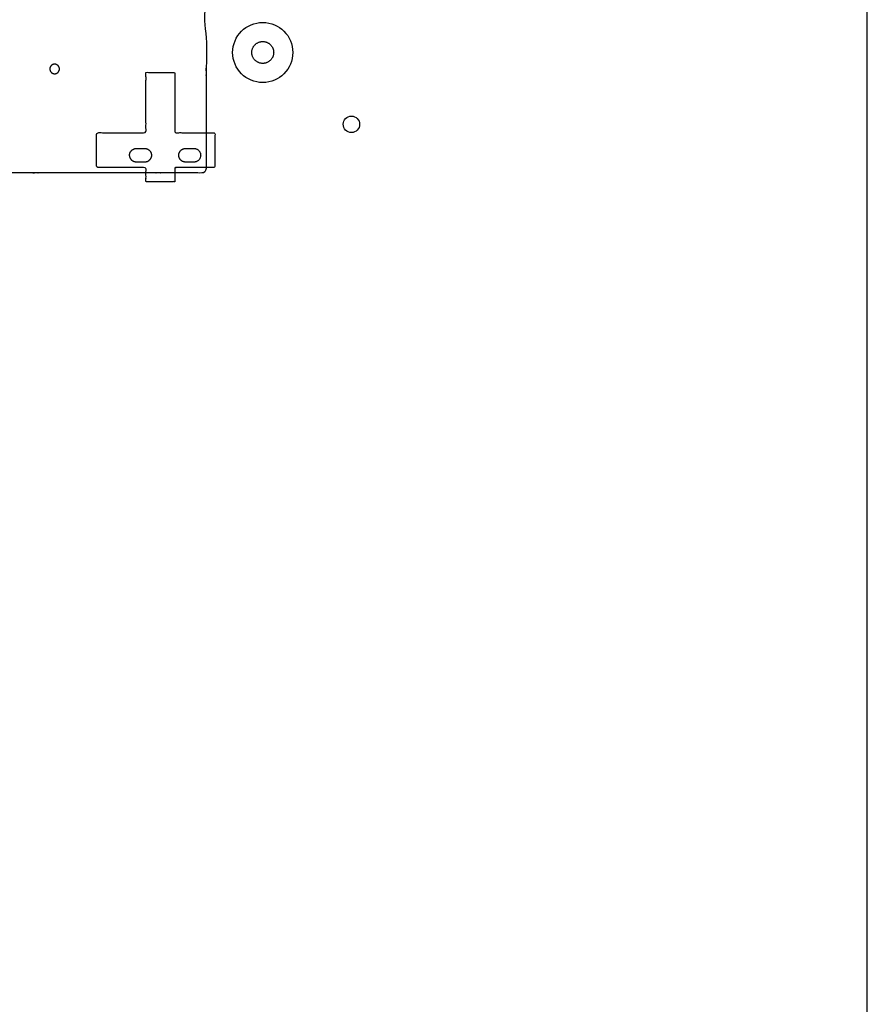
# Model space of a CAD drawing. Header units: millimetres. Extents: x -2435 to 1775, y -250 to 1540.
# Tile 26 of 60: x -1812 to -1502, y 556 to 916. Entities that reach past the tile are written whole.
import ezdxf

# ---------------------------------------------------------------- set-up
doc = ezdxf.new("R2010")
doc.units = ezdxf.units.MM
doc.header["$MEASUREMENT"] = 0
doc.layers.add('Work layer', color=254, linetype='Continuous', true_color=0xdddddd)

msp = doc.modelspace()

# ---------------------------------------------------------------- linework, layer by layer
at = {"layer": 'Work layer'}
msp.add_lwpolyline([(-2434.577, 143.741), (-1501.884, 143.741), (-1501.884, 1539.971), (-2434.577, 1539.971)], close=True, dxfattribs=at)
for centre, radius in [((-1723.037, 903.706), 11), ((-1690.581, 877.448), 3)]:
    msp.add_circle(centre, radius, dxfattribs=at)
for points, weights, knots in [([(-1951.238, 923.682), (-1944.405, 923.682), (-1937.571, 923.682), (-1936.071, 923.682), (-1936.071, 922.182), (-1936.071, 891.682), (-1936.071, 861.182), (-1936.071, 859.682), (-1934.571, 859.682), (-1839.905, 859.682), (-1745.238, 859.682), (-1743.738, 859.682), (-1743.738, 861.182), (-1743.738, 891.682), (-1743.738, 922.182), (-1743.738, 923.682), (-1742.238, 923.682), (-1711.738, 923.682), (-1681.238, 923.682), (-1679.738, 923.682), (-1679.738, 925.182), (-1679.738, 1019.849), (-1679.738, 1114.515), (-1679.738, 1116.015), (-1681.238, 1116.015), (-1816.238, 1116.015), (-1951.238, 1116.015), (-1952.738, 1116.015), (-1952.738, 1114.515), (-1952.738, 1019.849), (-1952.738, 925.182), (-1952.738, 923.682), (-1951.238, 923.682)], [1, 1, 1, 0.707106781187, 1, 1, 1, 0.707106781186, 1, 1, 1, 0.707106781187, 1, 1, 1, 0.707106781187, 1, 1, 1, 0.707106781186, 1, 1, 1, 0.707106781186, 1, 1, 1, 0.707106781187, 1, 1, 1, 0.707106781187, 1], [838.1383226, 838.1383226, 838.1383226, 851.8049581, 851.8049581, 854.1611526, 854.1611526, 906.6199703, 906.6199703, 909.3779649, 909.3779649, 1126.3891229, 1126.3891229, 1129.1471175, 1129.1471175, 1181.6059352, 1181.6059352, 1183.9621297, 1183.9621297, 1231.2864121, 1231.2864121, 1233.6426066, 1233.6426066, 1419.0383627, 1419.0383627, 1421.3945572, 1421.3945572, 1619.0953152, 1619.0953152, 1621.4515097, 1621.4515097, 1687.5870861, 1687.5870861, 1689.9432806, 1689.9432806, 1689.9432806]), ([(-1727.037, 903.706), (-1727.037, 899.706), (-1723.037, 899.706), (-1719.037, 899.706), (-1719.037, 903.706), (-1719.037, 907.706), (-1723.037, 907.706), (-1727.037, 907.706), (-1727.037, 903.706)], [1, 0.707106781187, 1, 0.707106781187, 1, 0.707106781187, 1, 0.707106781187, 1], [0, 0, 0, 17.2787596, 17.2787596, 34.5575192, 34.5575192, 51.8362788, 51.8362788, 69.1150384, 69.1150384, 69.1150384]), ([(-1799.155, 895.932), (-1800.905, 895.932), (-1800.905, 897.682), (-1800.905, 899.432), (-1799.155, 899.432), (-1797.405, 899.432), (-1797.405, 897.682), (-1797.405, 895.932), (-1799.155, 895.932)], [1, 0.707106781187, 1, 0.707106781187, 1, 0.707106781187, 1, 0.707106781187, 1], [0, 0, 0, 3.5342917, 3.5342917, 7.0685835, 7.0685835, 10.6028752, 10.6028752, 14.1371669, 14.1371669, 14.1371669]), ([(-1755.238, 861.182), (-1755.238, 861.682), (-1754.738, 861.682), (-1747.638, 861.682), (-1740.538, 861.682), (-1740.538, 868.032), (-1740.538, 874.382), (-1747.638, 874.382), (-1754.738, 874.382), (-1755.238, 874.382), (-1755.238, 874.882), (-1755.238, 885.632), (-1755.238, 896.382), (-1760.488, 896.382), (-1765.738, 896.382), (-1765.738, 885.632), (-1765.738, 874.882), (-1765.738, 874.382), (-1766.238, 874.382), (-1775.036, 874.382), (-1783.833, 874.382), (-1783.833, 868.032), (-1783.833, 861.682), (-1775.036, 861.682), (-1766.238, 861.682), (-1765.738, 861.682), (-1765.738, 861.182), (-1765.738, 858.832), (-1765.738, 856.482), (-1760.488, 856.482), (-1755.238, 856.482), (-1755.238, 858.832), (-1755.238, 861.182)], [1, 0.707106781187, 1, 1, 1, 1, 1, 1, 1, 0.707106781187, 1, 1, 1, 1, 1, 1, 1, 0.707106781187, 1, 1, 1, 1, 1, 1, 1, 0.707106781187, 1, 1, 1, 1, 1, 1, 1], [336.6185837, 336.6185837, 336.6185837, 337.4039819, 337.4039819, 349.5483118, 349.5483118, 362.2483118, 362.2483118, 374.3926417, 374.3926417, 375.1780398, 375.1780398, 391.8823005, 391.8823005, 404.5823005, 404.5823005, 421.2865611, 421.2865611, 422.0719593, 422.0719593, 431.7394851, 431.7394851, 444.4394851, 444.4394851, 454.1070108, 454.1070108, 454.892409, 454.892409, 458.5440381, 458.5440381, 471.2440381, 471.2440381, 474.8956672, 474.8956672, 474.8956672]), ([(-1769.238, 863.632), (-1767.738, 863.632), (-1766.238, 863.632), (-1763.738, 863.632), (-1763.738, 866.132), (-1763.738, 868.632), (-1766.238, 868.632), (-1767.738, 868.632), (-1769.238, 868.632), (-1771.738, 868.632), (-1771.738, 866.132), (-1771.738, 863.632), (-1769.238, 863.632)], [1, 1, 1, 0.707106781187, 1, 0.707106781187, 1, 1, 1, 0.707106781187, 1, 0.707106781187, 1], [18.7079633, 18.7079633, 18.7079633, 21.7079633, 21.7079633, 25.6349541, 25.6349541, 29.5619449, 29.5619449, 32.5619449, 32.5619449, 36.4889357, 36.4889357, 40.4159265, 40.4159265, 40.4159265]), ([(-1748.238, 863.632), (-1745.738, 863.632), (-1745.738, 866.132), (-1745.738, 868.632), (-1748.238, 868.632), (-1749.738, 868.632), (-1751.238, 868.632), (-1753.738, 868.632), (-1753.738, 866.132), (-1753.738, 863.632), (-1751.238, 863.632), (-1749.738, 863.632), (-1748.238, 863.632)], [1, 0.707106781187, 1, 0.707106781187, 1, 1, 1, 0.707106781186, 1, 0.707106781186, 1, 1, 1], [31.4623875, 31.4623875, 31.4623875, 33.8971218, 33.8971218, 36.3318561, 36.3318561, 39.3318561, 39.3318561, 43.2588469, 43.2588469, 47.1858377, 47.1858377, 50.1858377, 50.1858377, 50.1858377])]:
    msp.add_rational_spline(points, weights, degree=2, knots=knots, dxfattribs=at)

doc.saveas('drawing.dxf')
